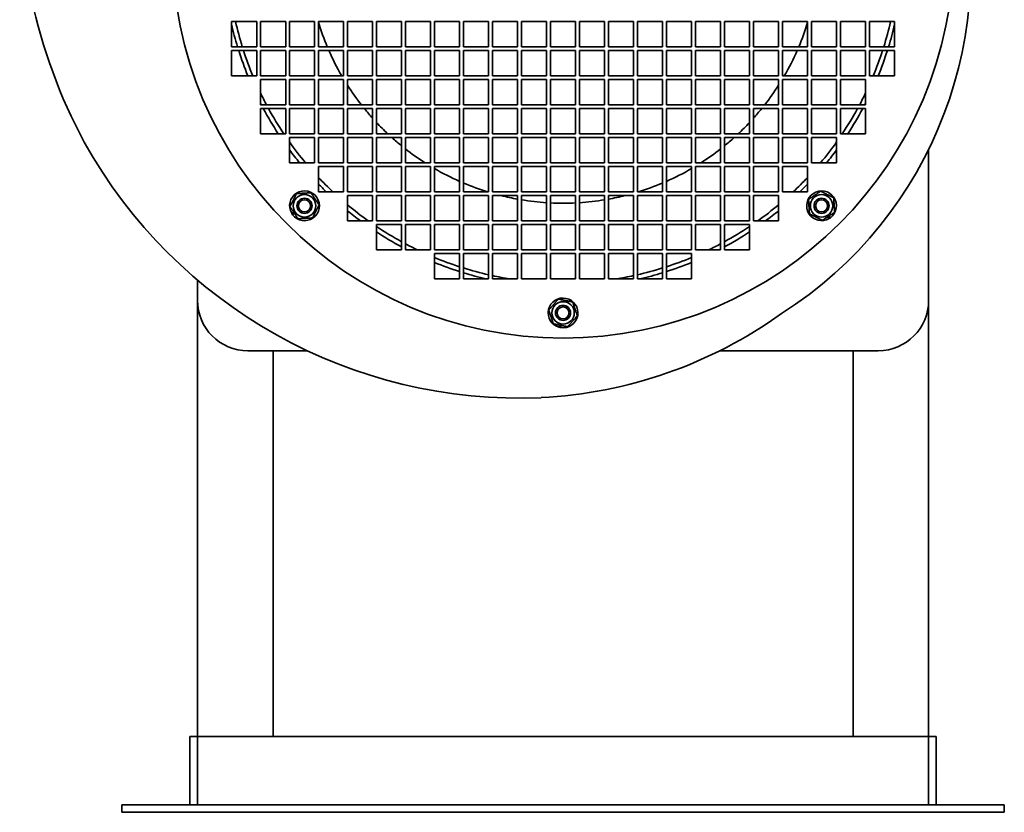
# Model space of a CAD drawing. Header units: millimetres. Extents: x 421 to 839, y 135 to 756.
# Tile 1 of 3: x 421 to 812, y 135 to 449. Entities that reach past the tile are written whole.
import ezdxf

# ---------------------------------------------------------------- set-up
doc = ezdxf.new("R2010")
doc.units = ezdxf.units.MM
doc.header["$LTSCALE"] = 3
doc.layers.add('Krawędzie widoczne(ISO)', color=7, linetype='Continuous', lineweight=35, true_color=0x262659)

msp = doc.modelspace()

# ---------------------------------------------------------------- linework, layer by layer
at = {"layer": 'Krawędzie widoczne(ISO)'}
for p, q in [((505.24, 448.4), (515.24, 448.4)), ((505.24, 438.4), (505.24, 448.4)), ((515.24, 448.4), (515.24, 438.4)), ((516.74, 448.4), (526.74, 448.4)), ((516.74, 438.4), (516.74, 448.4)), ((526.74, 448.4), (526.74, 438.4)), ((528.24, 448.4), (538.24, 448.4)), ((528.24, 438.4), (528.24, 448.4)), ((538.24, 448.4), (538.24, 438.4)), ((539.74, 448.4), (549.74, 448.4)), ((539.74, 438.4), (539.74, 448.4)), ((549.74, 448.4), (549.74, 438.4)), ((551.24, 448.4), (561.24, 448.4)), ((551.24, 438.4), (551.24, 448.4)), ((561.24, 448.4), (561.24, 438.4)), ((562.74, 448.4), (572.74, 448.4)), ((562.74, 438.4), (562.74, 448.4)), ((572.74, 448.4), (572.74, 438.4)), ((574.24, 448.4), (584.24, 448.4)), ((574.24, 438.4), (574.24, 448.4)), ((584.24, 448.4), (584.24, 438.4)), ((585.74, 448.4), (595.74, 448.4)), ((585.74, 438.4), (585.74, 448.4)), ((595.74, 448.4), (595.74, 438.4)), ((597.24, 448.4), (607.24, 448.4)), ((597.24, 438.4), (597.24, 448.4)), ((607.24, 448.4), (607.24, 438.4)), ((608.74, 448.4), (618.74, 448.4)), ((608.74, 438.4), (608.74, 448.4)), ((618.74, 448.4), (618.74, 438.4)), ((620.24, 448.4), (630.24, 448.4)), ((620.24, 438.4), (620.24, 448.4)), ((630.24, 448.4), (630.24, 438.4)), ((631.74, 448.4), (641.74, 448.4)), ((631.74, 438.4), (631.74, 448.4)), ((641.74, 448.4), (641.74, 438.4)), ((643.24, 448.4), (653.24, 448.4)), ((643.24, 438.4), (643.24, 448.4)), ((653.24, 448.4), (653.24, 438.4)), ((654.74, 448.4), (664.74, 448.4)), ((654.74, 438.4), (654.74, 448.4)), ((664.74, 448.4), (664.74, 438.4)), ((666.24, 448.4), (676.24, 448.4)), ((666.24, 438.4), (666.24, 448.4)), ((676.24, 448.4), (676.24, 438.4)), ((677.74, 448.4), (687.74, 448.4)), ((677.74, 438.4), (677.74, 448.4)), ((687.74, 448.4), (687.74, 438.4)), ((689.24, 448.4), (699.24, 448.4)), ((689.24, 438.4), (689.24, 448.4)), ((699.24, 448.4), (699.24, 438.4)), ((700.74, 448.4), (710.74, 448.4)), ((700.74, 438.4), (700.74, 448.4)), ((710.74, 448.4), (710.74, 438.4)), ((712.24, 448.4), (722.24, 448.4)), ((712.24, 438.4), (712.24, 448.4)), ((722.24, 448.4), (722.24, 438.4)), ((723.74, 448.4), (733.74, 448.4)), ((723.74, 438.4), (723.74, 448.4)), ((733.74, 448.4), (733.74, 438.4)), ((735.24, 448.4), (745.24, 448.4)), ((735.24, 438.4), (735.24, 448.4)), ((745.24, 448.4), (745.24, 438.4)), ((746.74, 448.4), (756.74, 448.4)), ((746.74, 438.4), (746.74, 448.4)), ((756.74, 448.4), (756.74, 438.4)), ((758.24, 448.4), (768.24, 448.4)), ((758.24, 438.4), (758.24, 448.4)), ((768.24, 448.4), (768.24, 438.4)), ((515.24, 438.4), (505.24, 438.4)), ((526.74, 438.4), (516.74, 438.4)), ((538.24, 438.4), (528.24, 438.4)), ((549.74, 438.4), (539.74, 438.4)), ((561.24, 438.4), (551.24, 438.4)), ((572.74, 438.4), (562.74, 438.4)), ((584.24, 438.4), (574.24, 438.4)), ((595.74, 438.4), (585.74, 438.4)), ((607.24, 438.4), (597.24, 438.4)), ((618.74, 438.4), (608.74, 438.4)), ((630.24, 438.4), (620.24, 438.4)), ((641.74, 438.4), (631.74, 438.4)), ((653.24, 438.4), (643.24, 438.4)), ((664.74, 438.4), (654.74, 438.4)), ((676.24, 438.4), (666.24, 438.4)), ((687.74, 438.4), (677.74, 438.4)), ((699.24, 438.4), (689.24, 438.4)), ((710.74, 438.4), (700.74, 438.4)), ((722.24, 438.4), (712.24, 438.4)), ((733.74, 438.4), (723.74, 438.4)), ((745.24, 438.4), (735.24, 438.4)), ((756.74, 438.4), (746.74, 438.4)), ((768.24, 438.4), (758.24, 438.4)), ((505.24, 436.9), (515.24, 436.9)), ((505.24, 426.9), (505.24, 436.9)), ((515.24, 436.9), (515.24, 426.9)), ((516.74, 436.9), (526.74, 436.9)), ((516.74, 426.9), (516.74, 436.9)), ((526.74, 436.9), (526.74, 426.9)), ((528.24, 436.9), (538.24, 436.9)), ((528.24, 426.9), (528.24, 436.9)), ((538.24, 436.9), (538.24, 426.9)), ((539.74, 436.9), (549.74, 436.9)), ((539.74, 426.9), (539.74, 436.9)), ((549.74, 436.9), (549.74, 426.9)), ((551.24, 436.9), (561.24, 436.9)), ((551.24, 426.9), (551.24, 436.9)), ((561.24, 436.9), (561.24, 426.9)), ((562.74, 436.9), (572.74, 436.9)), ((562.74, 426.9), (562.74, 436.9)), ((572.74, 436.9), (572.74, 426.9)), ((574.24, 436.9), (584.24, 436.9)), ((574.24, 426.9), (574.24, 436.9)), ((584.24, 436.9), (584.24, 426.9)), ((585.74, 436.9), (595.74, 436.9)), ((585.74, 426.9), (585.74, 436.9)), ((595.74, 436.9), (595.74, 426.9)), ((597.24, 436.9), (607.24, 436.9)), ((597.24, 426.9), (597.24, 436.9)), ((607.24, 436.9), (607.24, 426.9)), ((608.74, 436.9), (618.74, 436.9)), ((608.74, 426.9), (608.74, 436.9)), ((618.74, 436.9), (618.74, 426.9)), ((620.24, 436.9), (630.24, 436.9)), ((620.24, 426.9), (620.24, 436.9)), ((630.24, 436.9), (630.24, 426.9)), ((631.74, 436.9), (641.74, 436.9)), ((631.74, 426.9), (631.74, 436.9)), ((641.74, 436.9), (641.74, 426.9)), ((643.24, 436.9), (653.24, 436.9)), ((643.24, 426.9), (643.24, 436.9)), ((653.24, 436.9), (653.24, 426.9)), ((654.74, 436.9), (664.74, 436.9)), ((654.74, 426.9), (654.74, 436.9)), ((664.74, 436.9), (664.74, 426.9)), ((666.24, 436.9), (676.24, 436.9)), ((666.24, 426.9), (666.24, 436.9)), ((676.24, 436.9), (676.24, 426.9)), ((677.74, 436.9), (687.74, 436.9)), ((677.74, 426.9), (677.74, 436.9)), ((687.74, 436.9), (687.74, 426.9)), ((689.24, 436.9), (699.24, 436.9)), ((689.24, 426.9), (689.24, 436.9)), ((699.24, 436.9), (699.24, 426.9)), ((700.74, 436.9), (710.74, 436.9)), ((700.74, 426.9), (700.74, 436.9)), ((710.74, 436.9), (710.74, 426.9)), ((712.24, 436.9), (722.24, 436.9)), ((712.24, 426.9), (712.24, 436.9)), ((722.24, 436.9), (722.24, 426.9)), ((723.74, 436.9), (733.74, 436.9)), ((723.74, 426.9), (723.74, 436.9)), ((733.74, 436.9), (733.74, 426.9)), ((735.24, 436.9), (745.24, 436.9)), ((735.24, 426.9), (735.24, 436.9)), ((745.24, 436.9), (745.24, 426.9)), ((746.74, 436.9), (756.74, 436.9)), ((746.74, 426.9), (746.74, 436.9)), ((756.74, 436.9), (756.74, 426.9)), ((758.24, 436.9), (768.24, 436.9)), ((758.24, 426.9), (758.24, 436.9)), ((768.24, 436.9), (768.24, 426.9)), ((515.24, 426.9), (505.24, 426.9)), ((526.74, 426.9), (516.74, 426.9)), ((538.24, 426.9), (528.24, 426.9)), ((549.74, 426.9), (539.74, 426.9)), ((561.24, 426.9), (551.24, 426.9)), ((572.74, 426.9), (562.74, 426.9)), ((584.24, 426.9), (574.24, 426.9)), ((595.74, 426.9), (585.74, 426.9)), ((607.24, 426.9), (597.24, 426.9)), ((618.74, 426.9), (608.74, 426.9)), ((630.24, 426.9), (620.24, 426.9)), ((641.74, 426.9), (631.74, 426.9)), ((653.24, 426.9), (643.24, 426.9)), ((664.74, 426.9), (654.74, 426.9)), ((676.24, 426.9), (666.24, 426.9)), ((687.74, 426.9), (677.74, 426.9)), ((699.24, 426.9), (689.24, 426.9)), ((710.74, 426.9), (700.74, 426.9)), ((722.24, 426.9), (712.24, 426.9)), ((733.74, 426.9), (723.74, 426.9)), ((745.24, 426.9), (735.24, 426.9)), ((756.74, 426.9), (746.74, 426.9)), ((768.24, 426.9), (758.24, 426.9)), ((516.74, 425.4), (526.74, 425.4)), ((516.74, 415.4), (516.74, 425.4)), ((526.74, 425.4), (526.74, 415.4)), ((528.24, 425.4), (538.24, 425.4)), ((528.24, 415.4), (528.24, 425.4)), ((538.24, 425.4), (538.24, 415.4)), ((539.74, 425.4), (549.74, 425.4)), ((539.74, 415.4), (539.74, 425.4)), ((549.74, 425.4), (549.74, 415.4)), ((551.24, 425.4), (561.24, 425.4)), ((551.24, 415.4), (551.24, 425.4)), ((561.24, 425.4), (561.24, 415.4)), ((562.74, 425.4), (572.74, 425.4)), ((562.74, 415.4), (562.74, 425.4)), ((572.74, 425.4), (572.74, 415.4)), ((574.24, 425.4), (584.24, 425.4)), ((574.24, 415.4), (574.24, 425.4)), ((584.24, 425.4), (584.24, 415.4)), ((585.74, 425.4), (595.74, 425.4)), ((585.74, 415.4), (585.74, 425.4)), ((595.74, 425.4), (595.74, 415.4)), ((597.24, 425.4), (607.24, 425.4)), ((597.24, 415.4), (597.24, 425.4)), ((607.24, 425.4), (607.24, 415.4)), ((608.74, 425.4), (618.74, 425.4)), ((608.74, 415.4), (608.74, 425.4)), ((618.74, 425.4), (618.74, 415.4)), ((620.24, 425.4), (630.24, 425.4)), ((620.24, 415.4), (620.24, 425.4)), ((630.24, 425.4), (630.24, 415.4)), ((631.74, 425.4), (641.74, 425.4)), ((631.74, 415.4), (631.74, 425.4)), ((641.74, 425.4), (641.74, 415.4)), ((643.24, 425.4), (653.24, 425.4)), ((643.24, 415.4), (643.24, 425.4)), ((653.24, 425.4), (653.24, 415.4)), ((654.74, 425.4), (664.74, 425.4)), ((654.74, 415.4), (654.74, 425.4)), ((664.74, 425.4), (664.74, 415.4)), ((666.24, 425.4), (676.24, 425.4)), ((666.24, 415.4), (666.24, 425.4)), ((676.24, 425.4), (676.24, 415.4)), ((677.74, 425.4), (687.74, 425.4)), ((677.74, 415.4), (677.74, 425.4)), ((687.74, 425.4), (687.74, 415.4)), ((689.24, 425.4), (699.24, 425.4)), ((689.24, 415.4), (689.24, 425.4)), ((699.24, 425.4), (699.24, 415.4)), ((700.74, 425.4), (710.74, 425.4)), ((700.74, 415.4), (700.74, 425.4)), ((710.74, 425.4), (710.74, 415.4)), ((712.24, 425.4), (722.24, 425.4)), ((712.24, 415.4), (712.24, 425.4)), ((722.24, 425.4), (722.24, 415.4)), ((723.74, 425.4), (733.74, 425.4)), ((723.74, 415.4), (723.74, 425.4)), ((733.74, 425.4), (733.74, 415.4)), ((735.24, 425.4), (745.24, 425.4)), ((735.24, 415.4), (735.24, 425.4)), ((745.24, 425.4), (745.24, 415.4)), ((746.74, 425.4), (756.74, 425.4)), ((746.74, 415.4), (746.74, 425.4)), ((756.74, 425.4), (756.74, 415.4)), ((526.74, 415.4), (516.74, 415.4)), ((538.24, 415.4), (528.24, 415.4)), ((549.74, 415.4), (539.74, 415.4)), ((561.24, 415.4), (551.24, 415.4)), ((572.74, 415.4), (562.74, 415.4)), ((584.24, 415.4), (574.24, 415.4)), ((595.74, 415.4), (585.74, 415.4)), ((607.24, 415.4), (597.24, 415.4)), ((618.74, 415.4), (608.74, 415.4)), ((630.24, 415.4), (620.24, 415.4)), ((641.74, 415.4), (631.74, 415.4)), ((653.24, 415.4), (643.24, 415.4)), ((664.74, 415.4), (654.74, 415.4)), ((676.24, 415.4), (666.24, 415.4)), ((687.74, 415.4), (677.74, 415.4)), ((699.24, 415.4), (689.24, 415.4)), ((710.74, 415.4), (700.74, 415.4)), ((722.24, 415.4), (712.24, 415.4)), ((733.74, 415.4), (723.74, 415.4)), ((745.24, 415.4), (735.24, 415.4)), ((756.74, 415.4), (746.74, 415.4)), ((516.74, 413.9), (526.74, 413.9)), ((516.74, 403.9), (516.74, 413.9)), ((526.74, 413.9), (526.74, 403.9)), ((528.24, 413.9), (538.24, 413.9)), ((528.24, 403.9), (528.24, 413.9)), ((538.24, 413.9), (538.24, 403.9)), ((539.74, 413.9), (549.74, 413.9)), ((539.74, 403.9), (539.74, 413.9)), ((549.74, 413.9), (549.74, 403.9)), ((551.24, 413.9), (561.24, 413.9)), ((551.24, 403.9), (551.24, 413.9)), ((561.24, 413.9), (561.24, 403.9)), ((562.74, 413.9), (572.74, 413.9)), ((562.74, 403.9), (562.74, 413.9)), ((572.74, 413.9), (572.74, 403.9)), ((574.24, 413.9), (584.24, 413.9)), ((574.24, 403.9), (574.24, 413.9)), ((584.24, 413.9), (584.24, 403.9)), ((585.74, 413.9), (595.74, 413.9)), ((585.74, 403.9), (585.74, 413.9)), ((595.74, 413.9), (595.74, 403.9)), ((597.24, 413.9), (607.24, 413.9)), ((597.24, 403.9), (597.24, 413.9)), ((607.24, 413.9), (607.24, 403.9)), ((608.74, 413.9), (618.74, 413.9)), ((608.74, 403.9), (608.74, 413.9)), ((618.74, 413.9), (618.74, 403.9)), ((620.24, 413.9), (630.24, 413.9)), ((620.24, 403.9), (620.24, 413.9)), ((630.24, 413.9), (630.24, 403.9)), ((631.74, 413.9), (641.74, 413.9)), ((631.74, 403.9), (631.74, 413.9)), ((641.74, 413.9), (641.74, 403.9)), ((643.24, 413.9), (653.24, 413.9)), ((643.24, 403.9), (643.24, 413.9)), ((653.24, 413.9), (653.24, 403.9)), ((654.74, 413.9), (664.74, 413.9)), ((654.74, 403.9), (654.74, 413.9)), ((664.74, 413.9), (664.74, 403.9)), ((666.24, 413.9), (676.24, 413.9)), ((666.24, 403.9), (666.24, 413.9)), ((676.24, 413.9), (676.24, 403.9)), ((677.74, 413.9), (687.74, 413.9)), ((677.74, 403.9), (677.74, 413.9)), ((687.74, 413.9), (687.74, 403.9)), ((689.24, 413.9), (699.24, 413.9)), ((689.24, 403.9), (689.24, 413.9)), ((699.24, 413.9), (699.24, 403.9)), ((700.74, 413.9), (710.74, 413.9)), ((700.74, 403.9), (700.74, 413.9)), ((710.74, 413.9), (710.74, 403.9)), ((712.24, 413.9), (722.24, 413.9)), ((712.24, 403.9), (712.24, 413.9)), ((722.24, 413.9), (722.24, 403.9)), ((723.74, 413.9), (733.74, 413.9)), ((723.74, 403.9), (723.74, 413.9)), ((733.74, 413.9), (733.74, 403.9)), ((735.24, 413.9), (745.24, 413.9)), ((735.24, 403.9), (735.24, 413.9)), ((745.24, 413.9), (745.24, 403.9)), ((746.74, 413.9), (756.74, 413.9)), ((746.74, 403.9), (746.74, 413.9)), ((756.74, 413.9), (756.74, 403.9)), ((526.74, 403.9), (516.74, 403.9)), ((538.24, 403.9), (528.24, 403.9)), ((528.24, 402.4), (538.24, 402.4)), ((528.24, 392.4), (528.24, 402.4)), ((538.24, 402.4), (538.24, 392.4)), ((549.74, 403.9), (539.74, 403.9)), ((539.74, 402.4), (549.74, 402.4)), ((539.74, 392.4), (539.74, 402.4)), ((549.74, 402.4), (549.74, 392.4)), ((561.24, 403.9), (551.24, 403.9)), ((551.24, 402.4), (561.24, 402.4)), ((551.24, 392.4), (551.24, 402.4)), ((561.24, 402.4), (561.24, 392.4)), ((572.74, 403.9), (562.74, 403.9)), ((562.74, 402.4), (572.74, 402.4)), ((562.74, 392.4), (562.74, 402.4)), ((572.74, 402.4), (572.74, 392.4)), ((584.24, 403.9), (574.24, 403.9)), ((574.24, 402.4), (584.24, 402.4)), ((574.24, 392.4), (574.24, 402.4)), ((584.24, 402.4), (584.24, 392.4)), ((595.74, 403.9), (585.74, 403.9)), ((585.74, 402.4), (595.74, 402.4)), ((585.74, 392.4), (585.74, 402.4)), ((595.74, 402.4), (595.74, 392.4)), ((607.24, 403.9), (597.24, 403.9)), ((597.24, 402.4), (607.24, 402.4)), ((597.24, 392.4), (597.24, 402.4)), ((607.24, 402.4), (607.24, 392.4)), ((618.74, 403.9), (608.74, 403.9)), ((608.74, 402.4), (618.74, 402.4)), ((608.74, 392.4), (608.74, 402.4)), ((618.74, 402.4), (618.74, 392.4)), ((630.24, 403.9), (620.24, 403.9)), ((620.24, 402.4), (630.24, 402.4)), ((620.24, 392.4), (620.24, 402.4)), ((630.24, 402.4), (630.24, 392.4)), ((641.74, 403.9), (631.74, 403.9)), ((631.74, 402.4), (641.74, 402.4)), ((631.74, 392.4), (631.74, 402.4)), ((641.74, 402.4), (641.74, 392.4)), ((653.24, 403.9), (643.24, 403.9)), ((643.24, 402.4), (653.24, 402.4)), ((643.24, 392.4), (643.24, 402.4)), ((653.24, 402.4), (653.24, 392.4)), ((664.74, 403.9), (654.74, 403.9)), ((654.74, 402.4), (664.74, 402.4)), ((654.74, 392.4), (654.74, 402.4)), ((664.74, 402.4), (664.74, 392.4)), ((676.24, 403.9), (666.24, 403.9)), ((666.24, 402.4), (676.24, 402.4)), ((666.24, 392.4), (666.24, 402.4)), ((676.24, 402.4), (676.24, 392.4)), ((687.74, 403.9), (677.74, 403.9)), ((677.74, 402.4), (687.74, 402.4)), ((677.74, 392.4), (677.74, 402.4)), ((687.74, 402.4), (687.74, 392.4)), ((699.24, 403.9), (689.24, 403.9)), ((689.24, 402.4), (699.24, 402.4)), ((689.24, 392.4), (689.24, 402.4)), ((699.24, 402.4), (699.24, 392.4)), ((710.74, 403.9), (700.74, 403.9)), ((700.74, 402.4), (710.74, 402.4)), ((700.74, 392.4), (700.74, 402.4)), ((710.74, 402.4), (710.74, 392.4)), ((722.24, 403.9), (712.24, 403.9)), ((712.24, 402.4), (722.24, 402.4)), ((712.24, 392.4), (712.24, 402.4)), ((722.24, 402.4), (722.24, 392.4)), ((733.74, 403.9), (723.74, 403.9)), ((723.74, 402.4), (733.74, 402.4)), ((723.74, 392.4), (723.74, 402.4)), ((733.74, 402.4), (733.74, 392.4)), ((745.24, 403.9), (735.24, 403.9)), ((735.24, 402.4), (745.24, 402.4)), ((735.24, 392.4), (735.24, 402.4)), ((745.24, 402.4), (745.24, 392.4)), ((756.74, 403.9), (746.74, 403.9)), ((781.74, 337.9), (781.74, 397.74)), ((538.24, 392.4), (528.24, 392.4)), ((549.74, 392.4), (539.74, 392.4)), ((539.74, 390.9), (549.74, 390.9)), ((539.74, 380.9), (539.74, 390.9)), ((549.74, 390.9), (549.74, 380.9)), ((561.24, 392.4), (551.24, 392.4)), ((551.24, 390.9), (561.24, 390.9)), ((551.24, 380.9), (551.24, 390.9)), ((561.24, 390.9), (561.24, 380.9)), ((572.74, 392.4), (562.74, 392.4)), ((562.74, 390.9), (572.74, 390.9)), ((562.74, 380.9), (562.74, 390.9)), ((572.74, 390.9), (572.74, 380.9)), ((584.24, 392.4), (574.24, 392.4)), ((574.24, 390.9), (584.24, 390.9)), ((574.24, 380.9), (574.24, 390.9)), ((584.24, 390.9), (584.24, 380.9)), ((595.74, 392.4), (585.74, 392.4)), ((585.74, 390.9), (595.74, 390.9)), ((585.74, 380.9), (585.74, 390.9)), ((595.74, 390.9), (595.74, 380.9)), ((607.24, 392.4), (597.24, 392.4)), ((597.24, 390.9), (607.24, 390.9)), ((597.24, 380.9), (597.24, 390.9)), ((607.24, 390.9), (607.24, 380.9)), ((618.74, 392.4), (608.74, 392.4)), ((608.74, 390.9), (618.74, 390.9)), ((608.74, 380.9), (608.74, 390.9)), ((618.74, 390.9), (618.74, 380.9)), ((630.24, 392.4), (620.24, 392.4)), ((620.24, 390.9), (630.24, 390.9)), ((620.24, 380.9), (620.24, 390.9)), ((630.24, 390.9), (630.24, 380.9)), ((641.74, 392.4), (631.74, 392.4)), ((631.74, 390.9), (641.74, 390.9)), ((631.74, 380.9), (631.74, 390.9)), ((641.74, 390.9), (641.74, 380.9)), ((653.24, 392.4), (643.24, 392.4)), ((643.24, 390.9), (653.24, 390.9)), ((643.24, 380.9), (643.24, 390.9)), ((653.24, 390.9), (653.24, 380.9)), ((664.74, 392.4), (654.74, 392.4)), ((654.74, 390.9), (664.74, 390.9)), ((654.74, 380.9), (654.74, 390.9)), ((664.74, 390.9), (664.74, 380.9)), ((676.24, 392.4), (666.24, 392.4)), ((666.24, 390.9), (676.24, 390.9)), ((666.24, 380.9), (666.24, 390.9)), ((676.24, 390.9), (676.24, 380.9)), ((687.74, 392.4), (677.74, 392.4)), ((677.74, 390.9), (687.74, 390.9)), ((677.74, 380.9), (677.74, 390.9)), ((687.74, 390.9), (687.74, 380.9)), ((699.24, 392.4), (689.24, 392.4)), ((689.24, 390.9), (699.24, 390.9)), ((689.24, 380.9), (689.24, 390.9)), ((699.24, 390.9), (699.24, 380.9)), ((710.74, 392.4), (700.74, 392.4)), ((700.74, 390.9), (710.74, 390.9)), ((700.74, 380.9), (700.74, 390.9)), ((710.74, 390.9), (710.74, 380.9)), ((722.24, 392.4), (712.24, 392.4)), ((712.24, 390.9), (722.24, 390.9)), ((712.24, 380.9), (712.24, 390.9)), ((722.24, 390.9), (722.24, 380.9)), ((733.74, 392.4), (723.74, 392.4)), ((723.74, 390.9), (733.74, 390.9)), ((723.74, 380.9), (723.74, 390.9)), ((733.74, 390.9), (733.74, 380.9)), ((745.24, 392.4), (735.24, 392.4)), ((549.74, 380.9), (539.74, 380.9)), ((561.24, 380.9), (551.24, 380.9)), ((551.24, 379.4), (561.24, 379.4)), ((551.24, 369.4), (551.24, 379.4)), ((561.24, 379.4), (561.24, 369.4)), ((572.74, 380.9), (562.74, 380.9)), ((562.74, 379.4), (572.74, 379.4)), ((562.74, 369.4), (562.74, 379.4)), ((572.74, 379.4), (572.74, 369.4)), ((584.24, 380.9), (574.24, 380.9)), ((574.24, 379.4), (584.24, 379.4)), ((574.24, 369.4), (574.24, 379.4)), ((584.24, 379.4), (584.24, 369.4)), ((595.74, 380.9), (585.74, 380.9)), ((585.74, 379.4), (595.74, 379.4)), ((585.74, 369.4), (585.74, 379.4)), ((595.74, 379.4), (595.74, 369.4)), ((607.24, 380.9), (597.24, 380.9)), ((597.24, 379.4), (607.24, 379.4)), ((597.24, 369.4), (597.24, 379.4)), ((607.24, 379.4), (607.24, 369.4)), ((618.74, 380.9), (608.74, 380.9)), ((608.74, 379.4), (618.74, 379.4)), ((608.74, 369.4), (608.74, 379.4)), ((618.74, 379.4), (618.74, 369.4)), ((630.24, 380.9), (620.24, 380.9)), ((620.24, 379.4), (630.24, 379.4)), ((620.24, 369.4), (620.24, 379.4)), ((630.24, 379.4), (630.24, 369.4)), ((641.74, 380.9), (631.74, 380.9)), ((631.74, 379.4), (641.74, 379.4)), ((631.74, 369.4), (631.74, 379.4)), ((641.74, 379.4), (641.74, 369.4)), ((653.24, 380.9), (643.24, 380.9)), ((643.24, 379.4), (653.24, 379.4)), ((643.24, 369.4), (643.24, 379.4)), ((653.24, 379.4), (653.24, 369.4)), ((664.74, 380.9), (654.74, 380.9)), ((654.74, 379.4), (664.74, 379.4)), ((654.74, 369.4), (654.74, 379.4)), ((664.74, 379.4), (664.74, 369.4)), ((676.24, 380.9), (666.24, 380.9)), ((666.24, 379.4), (676.24, 379.4)), ((666.24, 369.4), (666.24, 379.4)), ((676.24, 379.4), (676.24, 369.4)), ((687.74, 380.9), (677.74, 380.9)), ((677.74, 379.4), (687.74, 379.4)), ((677.74, 369.4), (677.74, 379.4)), ((687.74, 379.4), (687.74, 369.4)), ((699.24, 380.9), (689.24, 380.9)), ((689.24, 379.4), (699.24, 379.4)), ((689.24, 369.4), (689.24, 379.4)), ((699.24, 379.4), (699.24, 369.4)), ((710.74, 380.9), (700.74, 380.9)), ((700.74, 379.4), (710.74, 379.4)), ((700.74, 369.4), (700.74, 379.4)), ((710.74, 379.4), (710.74, 369.4)), ((722.24, 380.9), (712.24, 380.9)), ((712.24, 379.4), (722.24, 379.4)), ((712.24, 369.4), (712.24, 379.4)), ((722.24, 379.4), (722.24, 369.4)), ((733.74, 380.9), (723.74, 380.9)), ((529.12, 372.39), (529.87, 372.88)), ((530.22, 372.35), (529.48, 371.86)), ((742.26, 370.28), (741.76, 371.03)), ((742.3, 371.38), (742.79, 370.64)), ((561.24, 369.4), (551.24, 369.4)), ((572.74, 369.4), (562.74, 369.4)), ((562.74, 367.9), (572.74, 367.9)), ((562.74, 357.9), (562.74, 367.9)), ((572.74, 367.9), (572.74, 357.9)), ((584.24, 369.4), (574.24, 369.4)), ((574.24, 367.9), (584.24, 367.9)), ((574.24, 357.9), (574.24, 367.9)), ((584.24, 367.9), (584.24, 357.9)), ((595.74, 369.4), (585.74, 369.4)), ((585.74, 367.9), (595.74, 367.9)), ((585.74, 357.9), (585.74, 367.9)), ((595.74, 367.9), (595.74, 357.9)), ((607.24, 369.4), (597.24, 369.4)), ((597.24, 367.9), (607.24, 367.9)), ((597.24, 357.9), (597.24, 367.9)), ((607.24, 367.9), (607.24, 357.9)), ((618.74, 369.4), (608.74, 369.4)), ((608.74, 367.9), (618.74, 367.9)), ((608.74, 357.9), (608.74, 367.9)), ((618.74, 367.9), (618.74, 357.9)), ((630.24, 369.4), (620.24, 369.4)), ((620.24, 367.9), (630.24, 367.9)), ((620.24, 357.9), (620.24, 367.9)), ((630.24, 367.9), (630.24, 357.9)), ((641.74, 369.4), (631.74, 369.4)), ((631.74, 367.9), (641.74, 367.9)), ((631.74, 357.9), (631.74, 367.9)), ((641.74, 367.9), (641.74, 357.9)), ((653.24, 369.4), (643.24, 369.4)), ((643.24, 367.9), (653.24, 367.9)), ((643.24, 357.9), (643.24, 367.9)), ((653.24, 367.9), (653.24, 357.9)), ((664.74, 369.4), (654.74, 369.4)), ((654.74, 367.9), (664.74, 367.9)), ((654.74, 357.9), (654.74, 367.9)), ((664.74, 367.9), (664.74, 357.9)), ((676.24, 369.4), (666.24, 369.4)), ((666.24, 367.9), (676.24, 367.9)), ((666.24, 357.9), (666.24, 367.9)), ((676.24, 367.9), (676.24, 357.9)), ((687.74, 369.4), (677.74, 369.4)), ((677.74, 367.9), (687.74, 367.9)), ((677.74, 357.9), (677.74, 367.9)), ((687.74, 367.9), (687.74, 357.9)), ((699.24, 369.4), (689.24, 369.4)), ((689.24, 367.9), (699.24, 367.9)), ((689.24, 357.9), (689.24, 367.9)), ((699.24, 367.9), (699.24, 357.9)), ((710.74, 369.4), (700.74, 369.4)), ((700.74, 367.9), (710.74, 367.9)), ((700.74, 357.9), (700.74, 367.9)), ((710.74, 367.9), (710.74, 357.9)), ((722.24, 369.4), (712.24, 369.4)), ((572.74, 357.9), (562.74, 357.9)), ((584.24, 357.9), (574.24, 357.9)), ((595.74, 357.9), (585.74, 357.9)), ((585.74, 356.4), (595.74, 356.4)), ((585.74, 346.4), (585.74, 356.4)), ((595.74, 356.4), (595.74, 346.4)), ((607.24, 357.9), (597.24, 357.9)), ((597.24, 356.4), (607.24, 356.4)), ((597.24, 346.4), (597.24, 356.4)), ((607.24, 356.4), (607.24, 346.4)), ((618.74, 357.9), (608.74, 357.9)), ((608.74, 356.4), (618.74, 356.4)), ((608.74, 346.4), (608.74, 356.4)), ((618.74, 356.4), (618.74, 346.4)), ((630.24, 357.9), (620.24, 357.9)), ((620.24, 356.4), (630.24, 356.4)), ((620.24, 346.4), (620.24, 356.4)), ((630.24, 356.4), (630.24, 346.4)), ((641.74, 357.9), (631.74, 357.9)), ((631.74, 356.4), (641.74, 356.4)), ((631.74, 346.4), (631.74, 356.4)), ((641.74, 356.4), (641.74, 346.4)), ((653.24, 357.9), (643.24, 357.9)), ((643.24, 356.4), (653.24, 356.4)), ((643.24, 346.4), (643.24, 356.4)), ((653.24, 356.4), (653.24, 346.4)), ((664.74, 357.9), (654.74, 357.9)), ((654.74, 356.4), (664.74, 356.4)), ((654.74, 346.4), (654.74, 356.4)), ((664.74, 356.4), (664.74, 346.4)), ((676.24, 357.9), (666.24, 357.9)), ((666.24, 356.4), (676.24, 356.4)), ((666.24, 346.4), (666.24, 356.4)), ((676.24, 356.4), (676.24, 346.4)), ((687.74, 357.9), (677.74, 357.9)), ((677.74, 356.4), (687.74, 356.4)), ((677.74, 346.4), (677.74, 356.4)), ((687.74, 356.4), (687.74, 346.4)), ((699.24, 357.9), (689.24, 357.9)), ((710.74, 357.9), (700.74, 357.9)), ((491.74, 345.95), (491.74, 337.9)), ((595.74, 346.4), (585.74, 346.4)), ((607.24, 346.4), (597.24, 346.4)), ((618.74, 346.4), (608.74, 346.4)), ((630.24, 346.4), (620.24, 346.4)), ((641.74, 346.4), (631.74, 346.4)), ((653.24, 346.4), (643.24, 346.4)), ((664.74, 346.4), (654.74, 346.4)), ((676.24, 346.4), (666.24, 346.4)), ((687.74, 346.4), (677.74, 346.4)), ((491.74, 164.9), (491.74, 337.9)), ((781.74, 164.9), (781.74, 337.9)), ((635.25, 327.2), (635.43, 328.07)), ((636.06, 327.94), (635.88, 327.07)), ((511.74, 317.9), (535.36, 317.9)), ((521.74, 164.9), (521.74, 317.9)), ((698.93, 317.9), (761.74, 317.9)), ((751.74, 317.9), (751.74, 164.9)), ((488.74, 164.9), (491.74, 164.9)), ((488.74, 164.9), (488.74, 137.9)), ((491.74, 164.9), (781.74, 164.9)), ((491.74, 137.9), (491.74, 164.9)), ((781.74, 164.9), (781.74, 137.9)), ((781.74, 164.9), (784.74, 164.9)), ((784.74, 137.9), (784.74, 164.9)), ((488.74, 137.9), (461.74, 137.9)), ((461.74, 134.9), (461.74, 137.9)), ((488.74, 137.9), (491.74, 137.9)), ((781.74, 137.9), (491.74, 137.9)), ((784.74, 137.9), (781.74, 137.9)), ((811.74, 137.9), (784.74, 137.9)), ((811.74, 134.9), (811.74, 137.9)), ((461.74, 134.9), (811.74, 134.9))]:
    msp.add_line(p, q, dxfattribs=at)
for centre, radius in [((636.74, 477.9), 155), ((534.21, 375.37), 4.45), ((739.27, 375.37), 4.45), ((534.21, 375.37), 3), ((534.21, 375.37), 2.39), ((739.27, 375.37), 3), ((739.27, 375.37), 2.39), ((636.74, 332.9), 4.45), ((636.74, 332.9), 3), ((636.74, 332.9), 2.39)]:
    msp.add_circle(centre, radius, dxfattribs=at)
for centre, radius, start, end in [((636.74, 502.45), 215.49, 175.825, 208.2021), ((636.41, 469.28), 161.99, 302.4807, 15.8749), ((636.74, 477.9), 135, 193.0752, 197.0132), ((636.74, 477.9), 133.18, 192.7972, 197.2526), ((636.74, 477.9), 101.5, 197.1249, 202.9024), ((636.74, 477.9), 101.5, 337.0976, 342.8751), ((636.74, 477.9), 133.18, 342.7474, 347.2028), ((636.74, 477.9), 135, 342.9868, 346.9248), ((636.74, 477.9), 135, 197.6802, 202.1961), ((636.74, 477.9), 133.18, 197.9296, 202.5155), ((636.74, 477.9), 101.5, 203.8248, 210.1631), ((636.74, 477.9), 101.5, 329.8369, 336.1752), ((636.74, 477.9), 133.18, 337.4845, 342.0704), ((636.74, 477.9), 135, 337.8039, 342.3198), ((636.74, 477.9), 101.5, 212.6093, 218.0074), ((636.74, 477.9), 101.5, 321.9926, 327.3907), ((636.74, 477.9), 133.18, 205.7076, 207.9876), ((636.74, 477.9), 133.18, 332.0124, 334.2924), ((636.74, 477.9), 135, 207.266, 207.5785), ((636.74, 477.9), 135, 332.4215, 332.734), ((636.74, 477.9), 135, 208.2991, 213.2401), ((636.74, 477.9), 133.18, 208.7209, 213.754), ((636.74, 477.9), 101.5, 219.0901, 221.9402), ((636.74, 477.9), 101.5, 318.0598, 320.9099), ((636.74, 477.9), 133.18, 326.246, 331.2791), ((636.74, 477.9), 135, 326.7599, 331.7009), ((636.74, 477.9), 101.5, 223.192, 226.808), ((636.74, 477.9), 101.5, 313.192, 316.808), ((636.74, 477.9), 101.5, 228.0598, 230.9099), ((636.74, 477.9), 101.5, 309.0901, 311.9402), ((619.43, 496.6), 197.49, 209.0803, 272.4909), ((636.74, 477.9), 133.18, 215.4451, 219.9393), ((636.74, 477.9), 133.18, 320.0607, 324.5549), ((636.74, 477.9), 135, 216.5148, 219.2965), ((636.74, 477.9), 101.5, 231.9926, 237.3907), ((636.74, 477.9), 101.5, 302.6093, 308.0074), ((636.74, 477.9), 135, 320.7035, 323.4852), ((636.74, 477.9), 133.18, 223.2539, 226.7461), ((636.74, 477.9), 101.5, 239.8369, 246.1752), ((636.74, 477.9), 101.5, 293.8248, 300.1631), ((636.74, 477.9), 133.18, 313.2539, 316.7461), ((636.74, 477.9), 135, 224.0677, 225.9323), ((636.74, 477.9), 101.5, 247.0976, 252.8751), ((636.74, 477.9), 101.5, 287.1249, 292.9024), ((636.74, 477.9), 135, 314.0677, 315.9323), ((534.21, 375.37), 5.9, 216.5866, 210.3684), ((636.74, 477.9), 101.5, 256.035, 259.7851), ((636.74, 477.9), 101.5, 280.2149, 283.965), ((739.27, 375.37), 5.9, 306.5866, 300.3684), ((636.74, 477.9), 133.18, 230.0607, 234.5549), ((636.74, 477.9), 101.5, 260.6444, 266.3283), ((636.74, 477.9), 101.5, 267.1764, 272.8236), ((636.74, 477.9), 101.5, 273.6717, 279.3556), ((636.74, 477.9), 133.18, 305.4451, 309.9393), ((534.21, 375.37), 5.9, 210.3684, 216.5866), ((636.74, 477.9), 135, 230.7035, 233.4852), ((636.74, 477.9), 135, 306.5148, 309.2965), ((636.74, 477.9), 133.18, 236.246, 241.2791), ((636.74, 477.9), 133.18, 298.7209, 303.754), ((739.27, 375.37), 5.9, 300.3684, 306.5866), ((636.74, 477.9), 135, 236.7599, 241.7009), ((636.74, 477.9), 135, 298.2991, 303.2401), ((636.74, 477.9), 133.18, 242.0124, 244.2924), ((636.74, 477.9), 133.18, 295.7076, 297.9876), ((636.74, 477.9), 135, 242.4215, 242.734), ((636.74, 477.9), 135, 297.266, 297.5785), ((636.74, 477.9), 133.18, 247.4845, 252.0704), ((636.74, 477.9), 135, 247.8039, 252.3198), ((636.74, 477.9), 133.18, 287.9296, 292.5155), ((636.74, 477.9), 135, 287.6802, 292.1961), ((636.74, 477.9), 133.18, 252.7474, 257.2028), ((636.74, 477.9), 135, 252.9868, 256.9248), ((636.74, 477.9), 133.18, 257.8637, 260.8831), ((636.74, 477.9), 133.18, 279.1169, 282.1363), ((636.74, 477.9), 133.18, 282.7972, 287.2526), ((636.74, 477.9), 135, 283.0752, 287.0132), ((511.74, 337.9), 20, 180, 270), ((636.74, 332.9), 5.9, 261.5866, 255.3684), ((761.74, 337.9), 20, 270, 0), ((618.9, 478.56), 179.49, 272.9099, 305.6058), ((636.74, 332.9), 5.9, 255.3684, 261.5866)]:
    msp.add_arc(centre, radius, start, end, dxfattribs=at)
for points in [[(528.45, 375.02), (529.74, 377.61), (531.03, 380.19)], [(531.03, 380.19), (533.91, 380.36), (536.79, 380.54)], [(536.79, 380.54), (538.38, 378.13), (539.98, 375.72)], [(734.11, 377.95), (736.52, 379.54), (738.92, 381.14)], [(738.92, 381.14), (741.51, 379.85), (744.09, 378.56)], [(531.63, 370.21), (530.04, 372.62), (528.45, 375.02)], [(539.98, 375.72), (538.69, 373.14), (537.4, 370.56)], [(734.46, 372.19), (734.28, 375.07), (734.11, 377.95)], [(744.09, 378.56), (744.26, 375.68), (744.44, 372.8)], [(739.62, 369.61), (737.04, 370.9), (734.46, 372.19)], [(744.44, 372.8), (742.03, 371.2), (739.62, 369.61)], [(537.4, 370.56), (534.52, 370.38), (531.63, 370.21)], [(631.09, 334.06), (633, 336.22), (634.91, 338.38)], [(634.91, 338.38), (637.74, 337.8), (640.57, 337.23)], [(640.57, 337.23), (641.49, 334.49), (642.4, 331.75)], [(632.92, 328.58), (632, 331.32), (631.09, 334.06)], [(638.57, 327.43), (635.74, 328.01), (632.92, 328.58)], [(642.4, 331.75), (640.49, 329.59), (638.57, 327.43)]]:
    msp.add_rational_spline(points, [1, 1.15470053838, 1], degree=2, dxfattribs=at)

doc.saveas('drawing.dxf')
